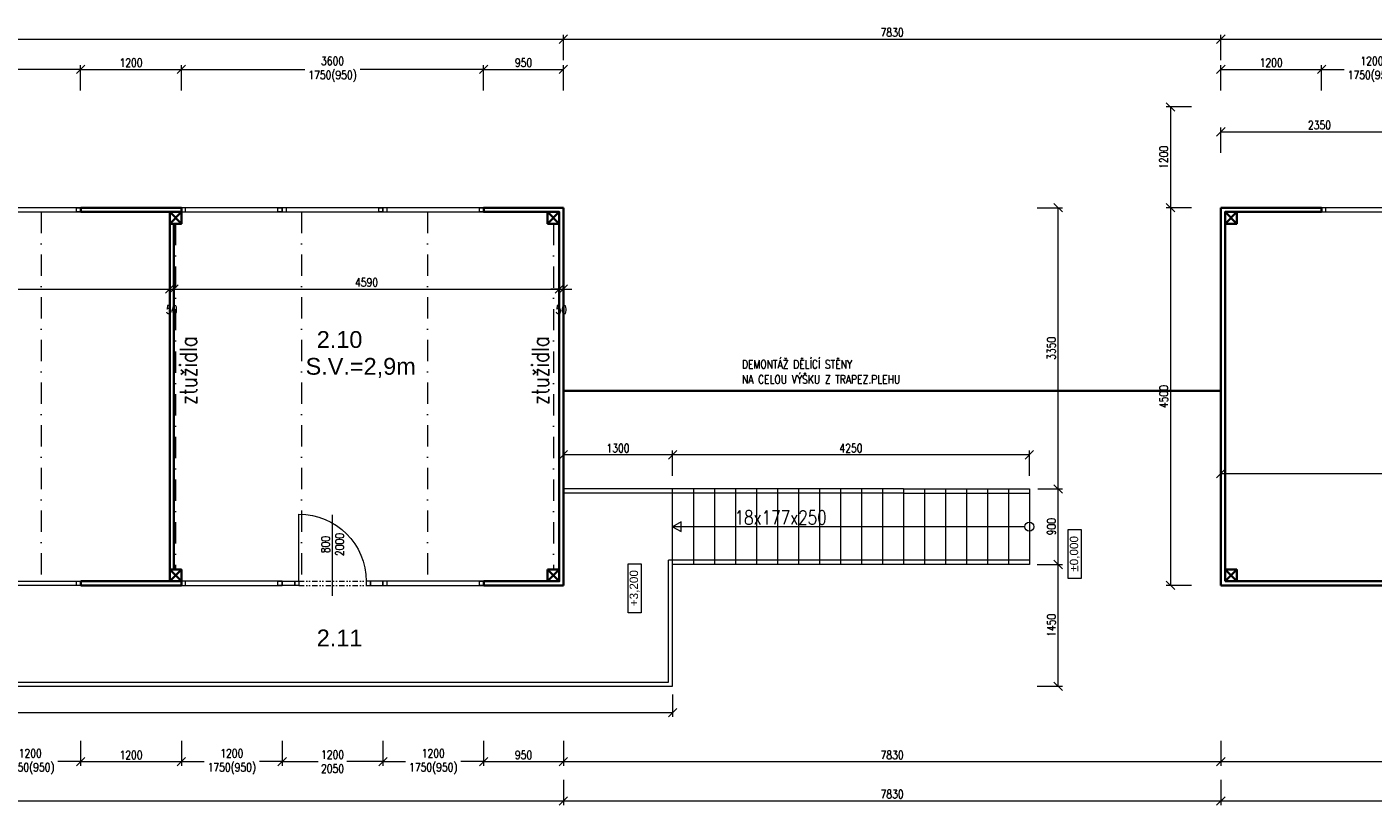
# Model space of a CAD drawing. Header units: millimetres. Extents: x -485339 to 286898, y -1189934 to 1602269.
# Tile 193 of 230: x 33525 to 49559, y -657983 to -648713. Entities that reach past the tile are written whole.
import ezdxf

# ---------------------------------------------------------------- set-up
doc = ezdxf.new("R2010")
doc.units = ezdxf.units.MM
doc.header["$LTSCALE"] = 10
doc.linetypes.add('DASHDOT', pattern=[25.4, 12.7, -6.35, 0, -6.35])
doc.linetypes.add('DĚLICÍ2', pattern=[15.875, 6.35, -3.175, 0, -3.175, 0, -3.175])
doc.layers.get('Defpoints').update_dxf_attribs({"lineweight": 0})
doc.layers.add('BOUR_ČÁRY_OBRYS', color=7, linetype='Continuous', lineweight=35, true_color=0x4ccd32)
doc.layers.add('BOURÁNÍ_POPIS', color=7, linetype='Continuous', lineweight=18, true_color=0x4ccd32)
for name, color, linetype, lineweight in [('St__otvory_dveře', 40, 'Continuous', 18), ('St_kóty', 132, 'Continuous', 18), ('St_otvory_okna', 40, 'Continuous', 18), ('St_plocha_místnosti', 250, 'Continuous', 18), ('St_popis_otvory', 40, 'Continuous', 18), ('St_sloupy_opláštění_půdorys', 25, 'Continuous', 35), ('St_čáry_obrys', 5, 'Continuous', 35), ('St_čáry_osy', 250, 'DASHDOT', 18), ('St_čáry_plné', 250, 'Continuous', 18)]:
    doc.layers.add(name, color=color, linetype=linetype, lineweight=lineweight)
doc.styles.add('1_50', font='arial.ttf', dxfattribs={"height": 100})
doc.styles.add('Andy', font='arial.ttf')
doc.styles.get("Standard").update_dxf_attribs({"font": 'simplex.shx', "width": 0.8})
doc.linetypes.add('ZIGZAG', pattern='A,0.00254,-5.08,[131,ltypeshp.shx,S=5.08,R=0,X=-5.08,Y=0],-10.16,[131,ltypeshp.shx,S=5.08,R=180,X=5.08,Y=0],-5.08', length=20.32254)
doc.dimstyles.new('stavebníM50 vnitřní', dxfattribs={"dimtxt": 100, "dimasz": 100, "dimexe": 50, "dimexo": 100, "dimgap": 30, "dimtad": 1, "dimdec": 0, "dimtxsty": 'Standard', "dimblk": 'OBLIQUE', "dimcen": 2.5, "dimclrd": 256, "dimclre": 256, "dimclrt": 256, "dimadec": 0, "dimazin": 0, "dimtfac": 1, "dimtdec": 0, "dimtmove": 2, "dimatfit": 2, "dimldrblk": 'OBLIQUE', "dimfxl": 250, "dimfxlon": 1, "dimlwd": -1, "dimlwe": -1, "dimarcsym": 0})

# ---------------------------------------------------------------- blocks, each defined once
blk = doc.blocks.new('G$C325A9F68')
at = {"layer": 'St_otvory_okna', "ltscale": 2}
for points in [[(0, 0), (1200, 0), (1200, 50), (0, 50)], [(0, 0), (50, 0), (50, 50), (0, 50)], [(1200, 0), (1150, 0), (1150, 50), (1200, 50)]]:
    blk.add_lwpolyline(points, close=True, dxfattribs=at)
blk = doc.blocks.new('G$C51AC4435')
at = {"layer": 'St__otvory_dveře', "ltscale": 2}
for points in [[(0, 0), (50, 0), (50, -150), (0, -150)], [(0, -150), (50, -150), (50, -200), (0, -200)], [(0, -1050), (50, -1050), (50, -1000), (0, -1000)], [(0, -1200), (50, -1200), (50, -1050), (0, -1050)]]:
    blk.add_lwpolyline(points, close=True, dxfattribs=at)
at = {"layer": 'St__otvory_dveře', "linetype": 'DĚLICÍ2'}
for points in [[(0, -1000), (0, -200)], [(50, -1000), (50, -200)]]:
    blk.add_lwpolyline(points, dxfattribs=at)
at = {"layer": 'St__otvory_dveře', "ltscale": 2}
blk.add_lwpolyline([(50, -1000), (850, -1000)], dxfattribs=at)
blk.add_arc((50, -1000), 800, 0, 90, dxfattribs=at)
blk = doc.blocks.new('G$C2F820337')
at = {"layer": 'St_sloupy_opláštění_půdorys', "ltscale": 2}
blk.add_lwpolyline([(-70, -70), (70, -70), (70, 70), (-70, 70)], close=True, dxfattribs=at)
for points in [[(-70, 70), (70, -70)], [(70, 70), (-70, -70)]]:
    blk.add_lwpolyline(points, dxfattribs=at)
blk = doc.blocks.new('_OBLIQUE')
at = {"color": 0, "linetype": 'ByBlock'}
blk.add_line((-0.5, -0.5), (0.5, 0.5), dxfattribs=at)
blk = doc.blocks.new('*D4905')
at = {"layer": 'Defpoints', "color": 0}
for p in [(32965, -655663), (34165, -655663), (34165, -657466)]:
    blk.add_point(p, dxfattribs=at)
at = {"layer": 'St_kóty'}
for p, q in [((32965, -657216), (32965, -657516)), ((34165, -657216), (34165, -657516)), ((32965, -657466), (33236, -657466)), ((34165, -657466), (33894, -657466))]:
    blk.add_line(p, q, dxfattribs=at)
at = {"layer": 'St_kóty', "linetype": 'ByBlock', "xscale": 100, "yscale": 100, "zscale": 100, "rotation": 180}
blk.add_blockref('_OBLIQUE', (32965, -657466), dxfattribs=at)
at = {"layer": 'St_kóty', "linetype": 'ByBlock', "xscale": 100, "yscale": 100, "zscale": 100}
blk.add_blockref('_OBLIQUE', (34165, -657466), dxfattribs=at)
at = {"layer": 'St_kóty', "insert": (33565, -657466), "char_height": 100, "attachment_point": 5}
blk.add_mtext('1200\\P1750(950)', dxfattribs=at)
blk = doc.blocks.new('*D4906')
at = {"layer": 'Defpoints', "color": 0}
for p in [(34165, -655663), (35365, -655663), (35365, -657466)]:
    blk.add_point(p, dxfattribs=at)
at = {"layer": 'St_kóty'}
for p, q in [((34165, -657216), (34165, -657516)), ((35365, -657216), (35365, -657516)), ((34165, -657466), (35365, -657466))]:
    blk.add_line(p, q, dxfattribs=at)
at = {"layer": 'St_kóty', "linetype": 'ByBlock', "xscale": 100, "yscale": 100, "zscale": 100, "rotation": 180}
blk.add_blockref('_OBLIQUE', (34165, -657466), dxfattribs=at)
at = {"layer": 'St_kóty', "linetype": 'ByBlock', "xscale": 100, "yscale": 100, "zscale": 100}
blk.add_blockref('_OBLIQUE', (35365, -657466), dxfattribs=at)
at = {"layer": 'St_kóty', "insert": (34765, -657386), "char_height": 100, "attachment_point": 5}
blk.add_mtext('1200', dxfattribs=at)
blk = doc.blocks.new('*D4907')
at = {"layer": 'Defpoints', "color": 0}
for p in [(35365, -655663), (36565, -655663), (36565, -657466)]:
    blk.add_point(p, dxfattribs=at)
at = {"layer": 'St_kóty'}
for p, q in [((35365, -657216), (35365, -657516)), ((36565, -657216), (36565, -657516)), ((35365, -657466), (35636, -657466)), ((36565, -657466), (36294, -657466))]:
    blk.add_line(p, q, dxfattribs=at)
at = {"layer": 'St_kóty', "linetype": 'ByBlock', "xscale": 100, "yscale": 100, "zscale": 100, "rotation": 180}
blk.add_blockref('_OBLIQUE', (35365, -657466), dxfattribs=at)
at = {"layer": 'St_kóty', "linetype": 'ByBlock', "xscale": 100, "yscale": 100, "zscale": 100}
blk.add_blockref('_OBLIQUE', (36565, -657466), dxfattribs=at)
at = {"layer": 'St_kóty', "insert": (35965, -657466), "char_height": 100, "attachment_point": 5}
blk.add_mtext('1200\\P1750(950)', dxfattribs=at)
blk = doc.blocks.new('*D4908')
at = {"layer": 'Defpoints', "color": 0}
for p in [(36565, -655663), (37765, -655663), (37765, -657466)]:
    blk.add_point(p, dxfattribs=at)
at = {"layer": 'St_kóty'}
for p, q in [((36565, -657216), (36565, -657516)), ((37765, -657216), (37765, -657516)), ((36565, -657466), (36994, -657466)), ((37765, -657466), (37336, -657466))]:
    blk.add_line(p, q, dxfattribs=at)
at = {"layer": 'St_kóty', "linetype": 'ByBlock', "xscale": 100, "yscale": 100, "zscale": 100, "rotation": 180}
blk.add_blockref('_OBLIQUE', (36565, -657466), dxfattribs=at)
at = {"layer": 'St_kóty', "linetype": 'ByBlock', "xscale": 100, "yscale": 100, "zscale": 100}
blk.add_blockref('_OBLIQUE', (37765, -657466), dxfattribs=at)
at = {"layer": 'St_kóty', "insert": (37165, -657466), "char_height": 100, "attachment_point": 5}
blk.add_mtext('1200\\P2050', dxfattribs=at)
blk = doc.blocks.new('*D4909')
at = {"layer": 'Defpoints', "color": 0}
for p in [(37765, -655663), (38965, -655663), (38965, -657466)]:
    blk.add_point(p, dxfattribs=at)
at = {"layer": 'St_kóty'}
for p, q in [((37765, -657216), (37765, -657516)), ((38965, -657216), (38965, -657516)), ((37765, -657466), (38036, -657466)), ((38965, -657466), (38694, -657466))]:
    blk.add_line(p, q, dxfattribs=at)
at = {"layer": 'St_kóty', "linetype": 'ByBlock', "xscale": 100, "yscale": 100, "zscale": 100, "rotation": 180}
blk.add_blockref('_OBLIQUE', (37765, -657466), dxfattribs=at)
at = {"layer": 'St_kóty', "linetype": 'ByBlock', "xscale": 100, "yscale": 100, "zscale": 100}
blk.add_blockref('_OBLIQUE', (38965, -657466), dxfattribs=at)
at = {"layer": 'St_kóty', "insert": (38365, -657466), "char_height": 100, "attachment_point": 5}
blk.add_mtext('1200\\P1750(950)', dxfattribs=at)
blk = doc.blocks.new('*D4910')
at = {"layer": 'Defpoints', "color": 0}
for p in [(38965, -655663), (39915, -655663), (39915, -657466)]:
    blk.add_point(p, dxfattribs=at)
at = {"layer": 'St_kóty'}
for p, q in [((38965, -657216), (38965, -657516)), ((39915, -657216), (39915, -657516)), ((38965, -657466), (39915, -657466))]:
    blk.add_line(p, q, dxfattribs=at)
at = {"layer": 'St_kóty', "linetype": 'ByBlock', "xscale": 100, "yscale": 100, "zscale": 100, "rotation": 180}
blk.add_blockref('_OBLIQUE', (38965, -657466), dxfattribs=at)
at = {"layer": 'St_kóty', "linetype": 'ByBlock', "xscale": 100, "yscale": 100, "zscale": 100}
blk.add_blockref('_OBLIQUE', (39915, -657466), dxfattribs=at)
at = {"layer": 'St_kóty', "insert": (39440, -657386), "char_height": 100, "attachment_point": 5}
blk.add_mtext('950', dxfattribs=at)
blk = doc.blocks.new('*D4915')
at = {"layer": 'Defpoints', "color": 0}
for p in [(28915, -650917), (35225, -650917), (35225, -651836)]:
    blk.add_point(p, dxfattribs=at)
at = {"layer": 'St_kóty'}
for p, q in [((28915, -651586), (28915, -651886)), ((35225, -651586), (35225, -651886)), ((28915, -651836), (35225, -651836))]:
    blk.add_line(p, q, dxfattribs=at)
at = {"layer": 'St_kóty', "xscale": 100, "yscale": 100, "zscale": 100, "rotation": 180}
blk.add_blockref('_OBLIQUE', (28915, -651836), dxfattribs=at)
at = {"layer": 'St_kóty', "xscale": 100, "yscale": 100, "zscale": 100}
blk.add_blockref('_OBLIQUE', (35225, -651836), dxfattribs=at)
at = {"layer": 'St_kóty', "insert": (32070, -651756), "char_height": 100, "attachment_point": 5}
blk.add_mtext('6310', dxfattribs=at)
blk = doc.blocks.new('*D4916')
at = {"layer": 'Defpoints', "color": 0}
for p in [(35225, -650917), (35275, -651057), (35275, -651836)]:
    blk.add_point(p, dxfattribs=at)
at = {"layer": 'St_kóty'}
for p, q in [((35225, -651586), (35225, -651886)), ((35275, -651586), (35275, -651886)), ((35225, -651836), (35275, -651836))]:
    blk.add_line(p, q, dxfattribs=at)
at = {"layer": 'St_kóty', "xscale": 100, "yscale": 100, "zscale": 100}
blk.add_blockref('_OBLIQUE', (35225, -651836), dxfattribs=at)
at = {"layer": 'St_kóty', "xscale": 100, "yscale": 100, "zscale": 100, "rotation": 180}
blk.add_blockref('_OBLIQUE', (35275, -651836), dxfattribs=at)
at = {"layer": 'St_kóty', "insert": (35250, -652081), "char_height": 100, "attachment_point": 5}
blk.add_mtext('50', dxfattribs=at)
blk = doc.blocks.new('*D4917')
at = {"layer": 'Defpoints', "color": 0}
for p in [(39865, -650917), (35275, -651057), (39865, -651836)]:
    blk.add_point(p, dxfattribs=at)
at = {"layer": 'St_kóty'}
for p, q in [((35275, -651586), (35275, -651886)), ((39865, -651586), (39865, -651886)), ((35275, -651836), (39865, -651836))]:
    blk.add_line(p, q, dxfattribs=at)
at = {"layer": 'St_kóty', "linetype": 'ByBlock', "xscale": 100, "yscale": 100, "zscale": 100, "rotation": 180}
blk.add_blockref('_OBLIQUE', (35275, -651836), dxfattribs=at)
at = {"layer": 'St_kóty', "linetype": 'ByBlock', "xscale": 100, "yscale": 100, "zscale": 100}
blk.add_blockref('_OBLIQUE', (39865, -651836), dxfattribs=at)
at = {"layer": 'St_kóty', "insert": (37570, -651756), "char_height": 100, "attachment_point": 5}
blk.add_mtext('4590', dxfattribs=at)
blk = doc.blocks.new('*D4918')
at = {"layer": 'Defpoints', "color": 0}
for p in [(39865, -650917), (39915, -650867), (39915, -651836)]:
    blk.add_point(p, dxfattribs=at)
at = {"layer": 'St_kóty'}
for p, q in [((39865, -651586), (39865, -651886)), ((39915, -651586), (39915, -651886)), ((39865, -651836), (39765, -651836)), ((39865, -651836), (39915, -651836)), ((39915, -651836), (40015, -651836))]:
    blk.add_line(p, q, dxfattribs=at)
at = {"layer": 'St_kóty', "linetype": 'ByBlock', "xscale": 100, "yscale": 100, "zscale": 100}
blk.add_blockref('_OBLIQUE', (39865, -651836), dxfattribs=at)
at = {"layer": 'St_kóty', "linetype": 'ByBlock', "xscale": 100, "yscale": 100, "zscale": 100, "rotation": 180}
blk.add_blockref('_OBLIQUE', (39915, -651836), dxfattribs=at)
at = {"layer": 'St_kóty', "insert": (39890, -652081), "char_height": 100, "attachment_point": 5}
blk.add_mtext('50', dxfattribs=at)
blk = doc.blocks.new('*D4924')
at = {"layer": 'Defpoints', "color": 0}
for p in [(34165, -649219), (29365, -650867), (34165, -650892)]:
    blk.add_point(p, dxfattribs=at)
at = {"layer": 'St_kóty'}
for p, q in [((29365, -649469), (29365, -649169)), ((34165, -649469), (34165, -649169)), ((29365, -649219), (31436, -649219)), ((34165, -649219), (32094, -649219))]:
    blk.add_line(p, q, dxfattribs=at)
at = {"layer": 'St_kóty', "xscale": 100, "yscale": 100, "zscale": 100, "rotation": 180}
blk.add_blockref('_OBLIQUE', (29365, -649219), dxfattribs=at)
at = {"layer": 'St_kóty', "xscale": 100, "yscale": 100, "zscale": 100}
blk.add_blockref('_OBLIQUE', (34165, -649219), dxfattribs=at)
at = {"layer": 'St_kóty', "insert": (31765, -649219), "char_height": 100, "attachment_point": 5}
blk.add_mtext('4800\\P1750(950)', dxfattribs=at)
blk = doc.blocks.new('*D4925')
at = {"layer": 'Defpoints', "color": 0}
for p in [(35365, -649219), (34165, -650892), (35365, -650892)]:
    blk.add_point(p, dxfattribs=at)
at = {"layer": 'St_kóty'}
for p, q in [((34165, -649469), (34165, -649169)), ((35365, -649469), (35365, -649169)), ((34165, -649219), (35365, -649219))]:
    blk.add_line(p, q, dxfattribs=at)
at = {"layer": 'St_kóty', "xscale": 100, "yscale": 100, "zscale": 100, "rotation": 180}
blk.add_blockref('_OBLIQUE', (34165, -649219), dxfattribs=at)
at = {"layer": 'St_kóty', "xscale": 100, "yscale": 100, "zscale": 100}
blk.add_blockref('_OBLIQUE', (35365, -649219), dxfattribs=at)
at = {"layer": 'St_kóty', "insert": (34765, -649139), "char_height": 100, "attachment_point": 5}
blk.add_mtext('1200', dxfattribs=at)
blk = doc.blocks.new('*D4926')
at = {"layer": 'Defpoints', "color": 0}
for p in [(38965, -649219), (35365, -650892), (38965, -650892)]:
    blk.add_point(p, dxfattribs=at)
at = {"layer": 'St_kóty'}
for p, q in [((35365, -649469), (35365, -649169)), ((38965, -649469), (38965, -649169)), ((35365, -649219), (36836, -649219)), ((38965, -649219), (37494, -649219))]:
    blk.add_line(p, q, dxfattribs=at)
at = {"layer": 'St_kóty', "linetype": 'ByBlock', "xscale": 100, "yscale": 100, "zscale": 100, "rotation": 180}
blk.add_blockref('_OBLIQUE', (35365, -649219), dxfattribs=at)
at = {"layer": 'St_kóty', "linetype": 'ByBlock', "xscale": 100, "yscale": 100, "zscale": 100}
blk.add_blockref('_OBLIQUE', (38965, -649219), dxfattribs=at)
at = {"layer": 'St_kóty', "insert": (37165, -649219), "char_height": 100, "attachment_point": 5}
blk.add_mtext('3600\\P1750(950)', dxfattribs=at)
blk = doc.blocks.new('*D4927')
at = {"layer": 'Defpoints', "color": 0}
for p in [(39915, -649219), (38965, -650892), (39915, -650867)]:
    blk.add_point(p, dxfattribs=at)
at = {"layer": 'St_kóty'}
for p, q in [((38965, -649469), (38965, -649169)), ((39915, -649469), (39915, -649169)), ((38965, -649219), (39915, -649219))]:
    blk.add_line(p, q, dxfattribs=at)
at = {"layer": 'St_kóty', "linetype": 'ByBlock', "xscale": 100, "yscale": 100, "zscale": 100, "rotation": 180}
blk.add_blockref('_OBLIQUE', (38965, -649219), dxfattribs=at)
at = {"layer": 'St_kóty', "linetype": 'ByBlock', "xscale": 100, "yscale": 100, "zscale": 100}
blk.add_blockref('_OBLIQUE', (39915, -649219), dxfattribs=at)
at = {"layer": 'St_kóty', "insert": (39440, -649139), "char_height": 100, "attachment_point": 5}
blk.add_mtext('950', dxfattribs=at)
blk = doc.blocks.new('*D4930')
at = {"layer": 'Defpoints', "color": 0}
for p in [(41215, -655117), (45808, -655117), (41215, -656567)]:
    blk.add_point(p, dxfattribs=at)
at = {"layer": 'St_kóty'}
for p, q in [((45558, -655117), (45858, -655117)), ((45808, -656567), (45808, -655117)), ((45558, -656567), (45858, -656567))]:
    blk.add_line(p, q, dxfattribs=at)
at = {"layer": 'St_kóty', "linetype": 'ByBlock', "xscale": 100, "yscale": 100, "zscale": 100}
for p, rotation in [((45808, -655117), 90), ((45808, -656567), 270)]:
    blk.add_blockref('_OBLIQUE', p, dxfattribs=dict(at, rotation=rotation))
at = {"layer": 'St_kóty', "insert": (45728, -655842), "char_height": 100, "attachment_point": 5, "rotation": 90}
blk.add_mtext('1450', dxfattribs=at)
blk = doc.blocks.new('*D4931')
at = {"layer": 'Defpoints', "color": 0}
for p in [(45465, -654217), (45808, -654217), (41215, -655117)]:
    blk.add_point(p, dxfattribs=at)
at = {"layer": 'St_kóty'}
for p, q in [((45565, -654217), (45858, -654217)), ((45808, -655117), (45808, -654217)), ((45558, -655117), (45858, -655117))]:
    blk.add_line(p, q, dxfattribs=at)
at = {"layer": 'St_kóty', "linetype": 'ByBlock', "xscale": 100, "yscale": 100, "zscale": 100}
for p, rotation in [((45808, -654217), 90), ((45808, -655117), 270)]:
    blk.add_blockref('_OBLIQUE', p, dxfattribs=dict(at, rotation=rotation))
at = {"layer": 'St_kóty', "insert": (45728, -654667), "char_height": 100, "attachment_point": 5, "rotation": 90}
blk.add_mtext('900', dxfattribs=at)
blk = doc.blocks.new('*D4932')
at = {"layer": 'Defpoints', "color": 0}
for p in [(41215, -653811), (41215, -654217), (45465, -654217)]:
    blk.add_point(p, dxfattribs=at)
at = {"layer": 'St_kóty'}
for p, q in [((41215, -654061), (41215, -653761)), ((45465, -653811), (41215, -653811)), ((45465, -654061), (45465, -653761))]:
    blk.add_line(p, q, dxfattribs=at)
at = {"layer": 'St_kóty', "linetype": 'ByBlock', "xscale": 100, "yscale": 100, "zscale": 100, "rotation": 180}
blk.add_blockref('_OBLIQUE', (41215, -653811), dxfattribs=at)
at = {"layer": 'St_kóty', "linetype": 'ByBlock', "xscale": 100, "yscale": 100, "zscale": 100}
blk.add_blockref('_OBLIQUE', (45465, -653811), dxfattribs=at)
at = {"layer": 'St_kóty', "insert": (43340, -653731), "char_height": 100, "attachment_point": 5}
blk.add_mtext('4250', dxfattribs=at)
blk = doc.blocks.new('*D4933')
at = {"layer": 'Defpoints', "color": 0}
for p in [(39915, -653811), (39915, -654217), (41215, -654217)]:
    blk.add_point(p, dxfattribs=at)
at = {"layer": 'St_kóty'}
for p, q in [((39915, -654061), (39915, -653761)), ((41215, -653811), (39915, -653811)), ((41215, -654061), (41215, -653761))]:
    blk.add_line(p, q, dxfattribs=at)
at = {"layer": 'St_kóty', "linetype": 'ByBlock', "xscale": 100, "yscale": 100, "zscale": 100, "rotation": 180}
blk.add_blockref('_OBLIQUE', (39915, -653811), dxfattribs=at)
at = {"layer": 'St_kóty', "linetype": 'ByBlock', "xscale": 100, "yscale": 100, "zscale": 100}
blk.add_blockref('_OBLIQUE', (41215, -653811), dxfattribs=at)
at = {"layer": 'St_kóty', "insert": (40565, -653731), "char_height": 100, "attachment_point": 5}
blk.add_mtext('1300', dxfattribs=at)
blk = doc.blocks.new('*D4934')
at = {"layer": 'Defpoints', "color": 0}
for p in [(39915, -650867), (45808, -650867), (45465, -654217)]:
    blk.add_point(p, dxfattribs=at)
at = {"layer": 'St_kóty'}
for p, q in [((45558, -650867), (45858, -650867)), ((45808, -654217), (45808, -650867)), ((45565, -654217), (45858, -654217))]:
    blk.add_line(p, q, dxfattribs=at)
at = {"layer": 'St_kóty', "linetype": 'ByBlock', "xscale": 100, "yscale": 100, "zscale": 100}
for p, rotation in [((45808, -650867), 90), ((45808, -654217), 270)]:
    blk.add_blockref('_OBLIQUE', p, dxfattribs=dict(at, rotation=rotation))
at = {"layer": 'St_kóty', "insert": (45728, -652542), "char_height": 100, "attachment_point": 5, "rotation": 90}
blk.add_mtext('3350', dxfattribs=at)
blk = doc.blocks.new('*D4935')
at = {"layer": 'Defpoints', "color": 0}
for p in [(47745, -650867), (47146, -655367), (47745, -655367)]:
    blk.add_point(p, dxfattribs=at)
at = {"layer": 'St_kóty'}
for p, q in [((47396, -650867), (47096, -650867)), ((47146, -650867), (47146, -655367)), ((47396, -655367), (47096, -655367))]:
    blk.add_line(p, q, dxfattribs=at)
at = {"layer": 'St_kóty', "linetype": 'ByBlock', "xscale": 100, "yscale": 100, "zscale": 100}
for p, rotation in [((47146, -650867), 90), ((47146, -655367), 270)]:
    blk.add_blockref('_OBLIQUE', p, dxfattribs=dict(at, rotation=rotation))
at = {"layer": 'St_kóty', "insert": (47066, -653117), "char_height": 100, "attachment_point": 5, "rotation": 90}
blk.add_mtext('4500', dxfattribs=at)
blk = doc.blocks.new('*D4936')
at = {"layer": 'Defpoints', "color": 0}
for p in [(50095, -649667), (47146, -650867), (47745, -650867)]:
    blk.add_point(p, dxfattribs=at)
at = {"layer": 'St_kóty'}
for p, q in [((47396, -649667), (47096, -649667)), ((47146, -649667), (47146, -650867)), ((47396, -650867), (47096, -650867))]:
    blk.add_line(p, q, dxfattribs=at)
at = {"layer": 'St_kóty', "linetype": 'ByBlock', "xscale": 100, "yscale": 100, "zscale": 100}
for p, rotation in [((47146, -649667), 90), ((47146, -650867), 270)]:
    blk.add_blockref('_OBLIQUE', p, dxfattribs=dict(at, rotation=rotation))
at = {"layer": 'St_kóty', "insert": (47066, -650267), "char_height": 100, "attachment_point": 5, "rotation": 90}
blk.add_mtext('1200', dxfattribs=at)
blk = doc.blocks.new('*D4937')
at = {"layer": 'Defpoints', "color": 0}
for p in [(48945, -649219), (47745, -650867), (48945, -650892)]:
    blk.add_point(p, dxfattribs=at)
at = {"layer": 'St_kóty'}
for p, q in [((47745, -649469), (47745, -649169)), ((48945, -649469), (48945, -649169)), ((47745, -649219), (48945, -649219))]:
    blk.add_line(p, q, dxfattribs=at)
at = {"layer": 'St_kóty', "xscale": 100, "yscale": 100, "zscale": 100, "rotation": 180}
blk.add_blockref('_OBLIQUE', (47745, -649219), dxfattribs=at)
at = {"layer": 'St_kóty', "xscale": 100, "yscale": 100, "zscale": 100}
blk.add_blockref('_OBLIQUE', (48945, -649219), dxfattribs=at)
at = {"layer": 'St_kóty', "insert": (48345, -649139), "char_height": 100, "attachment_point": 5}
blk.add_mtext('1200', dxfattribs=at)
blk = doc.blocks.new('*D4938')
at = {"layer": 'Defpoints', "color": 0}
for p in [(50145, -649219), (48945, -650892), (50145, -650892)]:
    blk.add_point(p, dxfattribs=at)
at = {"layer": 'St_kóty'}
for p, q in [((48945, -649469), (48945, -649169)), ((50145, -649469), (50145, -649169)), ((48945, -649219), (49216, -649219)), ((50145, -649219), (49874, -649219))]:
    blk.add_line(p, q, dxfattribs=at)
at = {"layer": 'St_kóty', "xscale": 100, "yscale": 100, "zscale": 100, "rotation": 180}
blk.add_blockref('_OBLIQUE', (48945, -649219), dxfattribs=at)
at = {"layer": 'St_kóty', "xscale": 100, "yscale": 100, "zscale": 100}
blk.add_blockref('_OBLIQUE', (50145, -649219), dxfattribs=at)
at = {"layer": 'St_kóty', "insert": (49545, -649219), "char_height": 100, "attachment_point": 5}
blk.add_mtext('1200\\P1750(950)', dxfattribs=at)
blk = doc.blocks.new('*D4961')
at = {"layer": 'Defpoints', "color": 0}
for p in [(50095, -649963), (50095, -650267), (47745, -650867)]:
    blk.add_point(p, dxfattribs=at)
at = {"layer": 'St_kóty'}
for p, q in [((47745, -650213), (47745, -649913)), ((47745, -649963), (50095, -649963)), ((50095, -650167), (50095, -649913))]:
    blk.add_line(p, q, dxfattribs=at)
at = {"layer": 'St_kóty', "linetype": 'ByBlock', "xscale": 100, "yscale": 100, "zscale": 100, "rotation": 180}
blk.add_blockref('_OBLIQUE', (47745, -649963), dxfattribs=at)
at = {"layer": 'St_kóty', "linetype": 'ByBlock', "xscale": 100, "yscale": 100, "zscale": 100}
blk.add_blockref('_OBLIQUE', (50095, -649963), dxfattribs=at)
at = {"layer": 'St_kóty', "insert": (48920, -649883), "char_height": 100, "attachment_point": 5}
blk.add_mtext('2350', dxfattribs=at)
blk = doc.blocks.new('*D4964')
at = {"layer": 'Defpoints', "color": 0}
for p in [(54295, -654033), (47745, -655367), (54295, -655317)]:
    blk.add_point(p, dxfattribs=at)
at = {"layer": 'St_kóty'}
for p, q in [((47745, -654283), (47745, -653983)), ((54295, -654283), (54295, -653983)), ((47745, -654033), (54295, -654033))]:
    blk.add_line(p, q, dxfattribs=at)
at = {"layer": 'St_kóty', "linetype": 'ByBlock', "xscale": 100, "yscale": 100, "zscale": 100, "rotation": 180}
blk.add_blockref('_OBLIQUE', (47745, -654033), dxfattribs=at)
at = {"layer": 'St_kóty', "linetype": 'ByBlock', "xscale": 100, "yscale": 100, "zscale": 100}
blk.add_blockref('_OBLIQUE', (54295, -654033), dxfattribs=at)
at = {"layer": 'St_kóty', "insert": (51020, -653953), "char_height": 100, "attachment_point": 5}
blk.add_mtext('6550', dxfattribs=at)
blk = doc.blocks.new('*D4979')
at = {"layer": 'Defpoints', "color": 0}
for p in [(39915, -648859), (18815, -650867), (39915, -650867)]:
    blk.add_point(p, dxfattribs=at)
at = {"layer": 'St_kóty'}
for p, q in [((18815, -649109), (18815, -648809)), ((18815, -648859), (39915, -648859)), ((39915, -649109), (39915, -648809))]:
    blk.add_line(p, q, dxfattribs=at)
at = {"layer": 'St_kóty', "linetype": 'ByBlock', "xscale": 100, "yscale": 100, "zscale": 100, "rotation": 180}
blk.add_blockref('_OBLIQUE', (18815, -648859), dxfattribs=at)
at = {"layer": 'St_kóty', "linetype": 'ByBlock', "xscale": 100, "yscale": 100, "zscale": 100}
blk.add_blockref('_OBLIQUE', (39915, -648859), dxfattribs=at)
at = {"layer": 'St_kóty', "insert": (29365, -648779), "char_height": 100, "attachment_point": 5}
blk.add_mtext('21100', dxfattribs=at)
blk = doc.blocks.new('*D4980')
at = {"layer": 'Defpoints', "color": 0}
for p in [(47745, -648859), (39915, -650867), (47745, -650867)]:
    blk.add_point(p, dxfattribs=at)
at = {"layer": 'St_kóty'}
for p, q in [((39915, -649109), (39915, -648809)), ((39915, -648859), (47745, -648859)), ((47745, -649109), (47745, -648809))]:
    blk.add_line(p, q, dxfattribs=at)
at = {"layer": 'St_kóty', "linetype": 'ByBlock', "xscale": 100, "yscale": 100, "zscale": 100, "rotation": 180}
blk.add_blockref('_OBLIQUE', (39915, -648859), dxfattribs=at)
at = {"layer": 'St_kóty', "linetype": 'ByBlock', "xscale": 100, "yscale": 100, "zscale": 100}
blk.add_blockref('_OBLIQUE', (47745, -648859), dxfattribs=at)
at = {"layer": 'St_kóty', "insert": (43830, -648779), "char_height": 100, "attachment_point": 5}
blk.add_mtext('7830', dxfattribs=at)
blk = doc.blocks.new('*D4981')
at = {"layer": 'Defpoints', "color": 0}
for p in [(69445, -648859), (47745, -650867), (69445, -650867)]:
    blk.add_point(p, dxfattribs=at)
at = {"layer": 'St_kóty'}
for p, q in [((47745, -649109), (47745, -648809)), ((47745, -648859), (69445, -648859)), ((69445, -649109), (69445, -648809))]:
    blk.add_line(p, q, dxfattribs=at)
at = {"layer": 'St_kóty', "linetype": 'ByBlock', "xscale": 100, "yscale": 100, "zscale": 100, "rotation": 180}
blk.add_blockref('_OBLIQUE', (47745, -648859), dxfattribs=at)
at = {"layer": 'St_kóty', "linetype": 'ByBlock', "xscale": 100, "yscale": 100, "zscale": 100}
blk.add_blockref('_OBLIQUE', (69445, -648859), dxfattribs=at)
at = {"layer": 'St_kóty', "insert": (58595, -648779), "char_height": 100, "attachment_point": 5}
blk.add_mtext('21700', dxfattribs=at)
blk = doc.blocks.new('*D5043')
at = {"layer": 'Defpoints', "color": 0}
for p in [(39915, -655663), (47745, -655663), (47745, -657466)]:
    blk.add_point(p, dxfattribs=at)
at = {"layer": 'St_kóty'}
for p, q in [((39915, -657216), (39915, -657516)), ((47745, -657216), (47745, -657516)), ((39915, -657466), (47745, -657466))]:
    blk.add_line(p, q, dxfattribs=at)
at = {"layer": 'St_kóty', "linetype": 'ByBlock', "xscale": 100, "yscale": 100, "zscale": 100, "rotation": 180}
blk.add_blockref('_OBLIQUE', (39915, -657466), dxfattribs=at)
at = {"layer": 'St_kóty', "linetype": 'ByBlock', "xscale": 100, "yscale": 100, "zscale": 100}
blk.add_blockref('_OBLIQUE', (47745, -657466), dxfattribs=at)
at = {"layer": 'St_kóty', "insert": (43830, -657386), "char_height": 100, "attachment_point": 5}
blk.add_mtext('7830', dxfattribs=at)
blk = doc.blocks.new('*D5044')
at = {"layer": 'Defpoints', "color": 0}
for p in [(47745, -655663), (69445, -655663), (69445, -657466)]:
    blk.add_point(p, dxfattribs=at)
at = {"layer": 'St_kóty'}
for p, q in [((47745, -657216), (47745, -657516)), ((69445, -657216), (69445, -657516)), ((47745, -657466), (69445, -657466))]:
    blk.add_line(p, q, dxfattribs=at)
at = {"layer": 'St_kóty', "linetype": 'ByBlock', "xscale": 100, "yscale": 100, "zscale": 100, "rotation": 180}
blk.add_blockref('_OBLIQUE', (47745, -657466), dxfattribs=at)
at = {"layer": 'St_kóty', "linetype": 'ByBlock', "xscale": 100, "yscale": 100, "zscale": 100}
blk.add_blockref('_OBLIQUE', (69445, -657466), dxfattribs=at)
at = {"layer": 'St_kóty', "insert": (58595, -657386), "char_height": 100, "attachment_point": 5}
blk.add_mtext('21700', dxfattribs=at)
blk = doc.blocks.new('*D5068')
at = {"layer": 'Defpoints', "color": 0}
for p in [(39915, -655367), (18815, -656567), (39915, -657933)]:
    blk.add_point(p, dxfattribs=at)
at = {"layer": 'St_kóty'}
for p, q in [((18815, -657683), (18815, -657983)), ((39915, -657683), (39915, -657983)), ((18815, -657933), (39915, -657933))]:
    blk.add_line(p, q, dxfattribs=at)
at = {"layer": 'St_kóty', "linetype": 'ByBlock', "xscale": 100, "yscale": 100, "zscale": 100, "rotation": 180}
blk.add_blockref('_OBLIQUE', (18815, -657933), dxfattribs=at)
at = {"layer": 'St_kóty', "linetype": 'ByBlock', "xscale": 100, "yscale": 100, "zscale": 100}
blk.add_blockref('_OBLIQUE', (39915, -657933), dxfattribs=at)
at = {"layer": 'St_kóty', "insert": (29365, -657853), "char_height": 100, "attachment_point": 5}
blk.add_mtext('21100', dxfattribs=at)
blk = doc.blocks.new('*D5070')
at = {"layer": 'Defpoints', "color": 0}
for p in [(39915, -655367), (47745, -655367), (47745, -657933)]:
    blk.add_point(p, dxfattribs=at)
at = {"layer": 'St_kóty'}
for p, q in [((39915, -657683), (39915, -657983)), ((47745, -657683), (47745, -657983)), ((39915, -657933), (47745, -657933))]:
    blk.add_line(p, q, dxfattribs=at)
at = {"layer": 'St_kóty', "linetype": 'ByBlock', "xscale": 100, "yscale": 100, "zscale": 100, "rotation": 180}
blk.add_blockref('_OBLIQUE', (39915, -657933), dxfattribs=at)
at = {"layer": 'St_kóty', "linetype": 'ByBlock', "xscale": 100, "yscale": 100, "zscale": 100}
blk.add_blockref('_OBLIQUE', (47745, -657933), dxfattribs=at)
at = {"layer": 'St_kóty', "insert": (43830, -657853), "char_height": 100, "attachment_point": 5}
blk.add_mtext('7830', dxfattribs=at)
blk = doc.blocks.new('*D5071')
at = {"layer": 'Defpoints', "color": 0}
for p in [(47745, -655367), (69445, -655367), (69445, -657933)]:
    blk.add_point(p, dxfattribs=at)
at = {"layer": 'St_kóty'}
for p, q in [((47745, -657683), (47745, -657983)), ((69445, -657683), (69445, -657983)), ((47745, -657933), (69445, -657933))]:
    blk.add_line(p, q, dxfattribs=at)
at = {"layer": 'St_kóty', "linetype": 'ByBlock', "xscale": 100, "yscale": 100, "zscale": 100, "rotation": 180}
blk.add_blockref('_OBLIQUE', (47745, -657933), dxfattribs=at)
at = {"layer": 'St_kóty', "linetype": 'ByBlock', "xscale": 100, "yscale": 100, "zscale": 100}
blk.add_blockref('_OBLIQUE', (69445, -657933), dxfattribs=at)
at = {"layer": 'St_kóty', "insert": (58595, -657853), "char_height": 100, "attachment_point": 5}
blk.add_mtext('21700', dxfattribs=at)
blk = doc.blocks.new('*D5077')
at = {"layer": 'Defpoints', "color": 0}
for p in [(18815, -656567), (41215, -656567), (41215, -656882)]:
    blk.add_point(p, dxfattribs=at)
at = {"layer": 'St_kóty'}
for p, q in [((18815, -656667), (18815, -656932)), ((41215, -656667), (41215, -656932)), ((18815, -656882), (41215, -656882))]:
    blk.add_line(p, q, dxfattribs=at)
at = {"layer": 'St_kóty', "linetype": 'ByBlock', "xscale": 100, "yscale": 100, "zscale": 100, "rotation": 180}
blk.add_blockref('_OBLIQUE', (18815, -656882), dxfattribs=at)
at = {"layer": 'St_kóty', "linetype": 'ByBlock', "xscale": 100, "yscale": 100, "zscale": 100}
blk.add_blockref('_OBLIQUE', (41215, -656882), dxfattribs=at)
at = {"layer": 'St_kóty', "insert": (30015, -656802), "char_height": 100, "attachment_point": 5}
blk.add_mtext('22400', dxfattribs=at)

msp = doc.modelspace()

# ---------------------------------------------------------------- linework, layer by layer
at = {"layer": 'BOUR_ČÁRY_OBRYS', "linetype": 'ZIGZAG', "lineweight": 35, "ltscale": 0.5}
msp.add_lwpolyline([(39915.3, -653046.9), (47745.3, -653046.9)], dxfattribs=at)
at = {"layer": 'St_kóty'}
for points in [[(45927.8, -655282.5), (45927.8, -654699.3), (46083.1, -654699.3), (46083.1, -655282.5)], [(40685.4, -655691.1), (40685.4, -655107.8), (40840.7, -655107.8), (40840.7, -655691.1)]]:
    msp.add_lwpolyline(points, close=True, dxfattribs=at)
at = {"layer": 'St_popis_otvory'}
msp.add_lwpolyline([(37165.3, -655490.2), (37165.3, -654524)], dxfattribs=at)
at = {"layer": 'St_čáry_obrys', "ltscale": 2}
for points in [[(34165.3, -650867.3), (35365.3, -650867.3)], [(34165.3, -650867.3), (34165.3, -650917.3)], [(34165.3, -650917.3), (35365.3, -650917.3)], [(35365.3, -650867.3), (35365.3, -650917.3)], [(39865.3, -650917.3), (38965.3, -650917.3), (38965.3, -650867.3), (39915.3, -650867.3)], [(39865.3, -650917.3), (39865.3, -655317.3)], [(39915.3, -650867.3), (39915.3, -655367.3)], [(47745.3, -650867.3), (47745.3, -655367.3)], [(35225.3, -651057.3), (35225.3, -655177.3)], [(35275.3, -651057.3), (35275.3, -655177.3)], [(34165.3, -655317.3), (35365.3, -655317.3)], [(34165.3, -655317.3), (34165.3, -655367.3)], [(34165.3, -655367.3), (35365.3, -655367.3)], [(35365.3, -655317.3), (35365.3, -655367.3)], [(38965.3, -655317.3), (38965.3, -655367.3)], [(38965.3, -655317.3), (39865.3, -655317.3)], [(38965.3, -655367.3), (39915.3, -655367.3)]]:
    msp.add_lwpolyline(points, dxfattribs=at)
at = {"layer": 'St_čáry_obrys'}
for points in [[(47745.3, -655367.3), (47745.3, -650867.3)], [(47745.3, -650867.3), (47924.2, -650867.3), (48945.3, -650867.3)], [(47795.3, -655317.3), (47795.3, -650917.3)], [(47795.3, -650917.3), (47924.2, -650917.3), (48945.3, -650917.3)], [(48945.3, -650917.3), (48945.3, -650867.3)], [(47745.3, -655367.3), (69445.3, -655367.3)], [(47795.3, -655317.3), (54295.3, -655317.3)]]:
    msp.add_lwpolyline(points, dxfattribs=at)
at = {"layer": 'St_čáry_osy', "ltscale": 2}
for points in [[(33695.3, -650917.3), (33695.3, -655317.3)], [(36795.3, -650917.3), (36795.3, -655317.3)], [(38295.3, -650917.3), (38295.3, -655317.3)], [(35295.3, -651057.3), (35295.3, -655177.3)], [(39795.3, -651057.3), (39795.3, -655177.3)]]:
    msp.add_lwpolyline(points, dxfattribs=at)
at = {"layer": 'St_čáry_plné', "ltscale": 2}
for points in [[(18815.3, -655367.3), (18815.3, -656567.3), (39915.3, -656567.3), (41215.3, -656567.3), (41215.3, -654217.3), (39915.3, -654217.3)], [(43965.3, -654267.3), (39915.3, -654267.3)], [(43965.3, -654217.3), (41215.3, -654217.3)], [(41465.3, -654217.3), (41465.3, -655117.3)], [(41715.3, -654217.3), (41715.3, -655117.3)], [(41965.3, -654217.3), (41965.3, -655117.3)], [(42215.3, -654217.3), (42215.3, -655117.3)], [(42465.3, -654217.3), (42465.3, -655117.3)], [(42715.3, -654217.3), (42715.3, -655117.3)], [(42965.3, -654217.3), (42965.3, -655117.3)], [(43215.3, -654217.3), (43215.3, -655117.3)], [(43465.3, -654217.3), (43465.3, -655117.3)], [(43715.3, -654217.3), (43715.3, -655117.3)], [(43965.3, -654217.3), (43965.3, -655117.3)], [(43965.3, -654217.3), (44215.3, -654217.3), (44215.3, -655117.3)], [(43965.3, -654267.3), (45465.3, -654267.3)], [(44215.3, -654217.3), (44465.3, -654217.3), (44465.3, -655117.3), (44215.3, -655117.3)], [(44465.3, -654217.3), (44715.3, -654217.3), (44715.3, -655117.3), (44465.3, -655117.3)], [(44715.3, -654217.3), (44965.3, -654217.3), (44965.3, -655117.3), (44715.3, -655117.3)], [(44965.3, -654217.3), (45215.3, -654217.3), (45215.3, -655117.3), (44965.3, -655117.3)], [(45215.3, -654217.3), (45465.3, -654217.3), (45465.3, -655117.3), (44965.3, -655117.3)], [(45410.7, -654667.3), (41215.3, -654667.3)], [(18865.3, -655367.3), (18865.3, -656517.3), (39915.3, -656517.3), (41165.3, -656517.3), (41165.3, -655067.3)], [(44215.3, -655067.3), (41165.3, -655067.3)], [(44215.3, -655117.3), (41215.3, -655117.3)], [(45465.3, -655067.3), (44215.3, -655067.3)]]:
    msp.add_lwpolyline(points, dxfattribs=at)
msp.add_lwpolyline([(41215.3, -654667.3), (41316.7, -654725.8), (41316.7, -654608.7)], close=True, dxfattribs=at)
msp.add_circle((45465.3, -654667.3), 54.6, dxfattribs=at)

# ---------------------------------------------------------------- block references
at = {"layer": 'St__otvory_dveře', "ltscale": 2, "xscale": -1, "rotation": 270}
msp.add_blockref('G$C51AC4435', (37765.3, -655367.3), dxfattribs=at)
at = {"layer": 'St_otvory_okna', "ltscale": 2}
for p in [(32965.3, -650917.3), (35365.3, -650917.3), (36565.3, -650917.3), (37765.3, -650917.3), (48945.3, -650917.3), (35365.3, -655367.3), (37765.3, -655367.3)]:
    msp.add_blockref('G$C325A9F68', p, dxfattribs=at)
at = {"layer": 'St_otvory_okna', "ltscale": 2, "xscale": -1}
msp.add_blockref('G$C325A9F68', (34165.3, -655367.3), dxfattribs=at)
at = {"layer": 'St_sloupy_opláštění_půdorys', "ltscale": 2}
for p in [(35295.3, -650987.3), (39795.3, -650987.3), (47865.3, -650987.3), (35295.3, -655247.3), (47865.3, -655247.3)]:
    msp.add_blockref('G$C2F820337', p, dxfattribs=at)
at = {"layer": 'St_sloupy_opláštění_půdorys', "ltscale": 2, "xscale": -1, "rotation": 180}
msp.add_blockref('G$C2F820337', (39795.3, -655247.3), dxfattribs=at)

# ---------------------------------------------------------------- texts
at = {"layer": 'BOURÁNÍ_POPIS', "width": 0.8}
for s, p in [('DEMONTÁŽ DĚLÍCÍ STĚNY ', (42041.2, -652782)), ('NA CELOU VÝŠKU Z TRAPEZ.PLEHU', (42041.2, -652962.4))]:
    msp.add_text(s, height=100, dxfattribs=at).set_placement(p)
at = {"layer": 'St_kóty', "char_height": 100, "attachment_point": 5, "rotation": 90, "style": '1_50'}
for s, insert in [('%%p0,000', (46005.5, -654990.9)), ('+3,200', (40763.1, -655399.4))]:
    msp.add_mtext_dynamic_manual_height_columns(s, width=890.536, gutter_width=500, heights=[0], dxfattribs=dict(at, insert=insert))
at = {"layer": 'St_plocha_místnosti', "ltscale": 2, "style": 'Andy'}
for s, p in [('2.10', (36976.8, -652536.8)), ('S.V.=2,9m', (36844.3, -652856.5)), ('2.11', (36976.8, -656092.3))]:
    msp.add_text(s, height=200, dxfattribs=at).set_placement(p)
at = {"layer": 'St_popis_otvory', "insert": (37165.3, -654879), "char_height": 100, "width": 1342.526, "attachment_point": 5, "rotation": 90}
msp.add_mtext('800\\P2000', dxfattribs=at)
at = {"layer": 'St_čáry_plné', "ltscale": 2, "width": 0.8}
for p in [(35547, -653214.3), (39739.4, -653214.3)]:
    msp.add_text('ztužidla', height=200, rotation=90, dxfattribs=at).set_placement(p)
msp.add_text('18x177x250', height=165, dxfattribs=at).set_placement((41953.6, -654640.2))

# ---------------------------------------------------------------- dimensions: what is measured, and where the dimension line sits
at = {"layer": 'St_kóty'}
for base, p1, p2, picture, middle in [((39915.3, -648858.7), (18815.3, -650867.3), (39915.3, -650867.3), '*D4979', (29365.3, -648778.7)), ((47745.3, -648858.7), (39915.3, -650867.3), (47745.3, -650867.3), '*D4980', (43830.3, -648778.7)), ((69445.3, -648858.7), (47745.3, -650867.3), (69445.3, -650867.3), '*D4981', (58595.3, -648778.7)), ((35365.3, -649219.4), (34165.3, -650892.3), (35365.3, -650892.3), '*D4925', (34765.3, -649139.4)), ((39915.3, -649219.4), (38965.3, -650892.3), (39915.3, -650867.3), '*D4927', (39440.3, -649139.4)), ((48945.3, -649219.4), (47745.3, -650867.3), (48945.3, -650892.3), '*D4937', (48345.3, -649139.4)), ((50095.3, -649963.2), (47745.3, -650867.3), (50095.3, -650267.3), '*D4961', (48920.3, -649883.2)), ((35225.3, -651835.6), (28915.3, -650917.3), (35225.3, -650917.3), '*D4915', (32070.3, -651755.6)), ((35275.3, -651835.6), (35225.3, -650917.3), (35275.3, -651057.3), '*D4916', (35250.3, -652080.6)), ((39865.3, -651835.6), (35275.3, -651057.3), (39865.3, -650917.3), '*D4917', (37570.3, -651755.6)), ((39915.3, -651835.6), (39865.3, -650917.3), (39915.3, -650867.3), '*D4918', (39890.3, -652080.6)), ((39915.3, -653810.8), (41215.3, -654217.3), (39915.3, -654217.3), '*D4933', (40565.3, -653730.8)), ((41215.3, -653810.8), (45465.3, -654217.3), (41215.3, -654217.3), '*D4932', (43340.3, -653730.8)), ((54295.3, -654033.3), (47745.3, -655367.3), (54295.3, -655317.3), '*D4964', (51020.3, -653953.3)), ((47745.3, -657933.2), (39915.3, -655367.3), (47745.3, -655367.3), '*D5070', (43830.3, -657853.2)), ((69445.3, -657933.2), (47745.3, -655367.3), (69445.3, -655367.3), '*D5071', (58595.3, -657853.2)), ((35365.3, -657466.5), (34165.3, -655662.9), (35365.3, -655662.9), '*D4906', (34765.3, -657386.5)), ((39915.3, -657466.5), (38965.3, -655662.9), (39915.3, -655662.9), '*D4910', (39440.3, -657386.5)), ((47745.3, -657466.5), (39915.3, -655662.9), (47745.3, -655662.9), '*D5043', (43830.3, -657386.5)), ((69445.3, -657466.5), (47745.3, -655662.9), (69445.3, -655662.9), '*D5044', (58595.3, -657386.5)), ((41215.3, -656882.5), (18815.3, -656567.3), (41215.3, -656567.3), '*D5077', (30015.3, -656802.5))]:
    dim = msp.add_linear_dim(base=base, p1=p1, p2=p2, dimstyle='stavebníM50 vnitřní', dxfattribs=at)
    dim.commit()
    dim.dimension.update_dxf_attribs({"geometry": picture, "text_midpoint": middle})
for base, p1, p2, text, picture, middle in [((34165.3, -649219.4), (29365.3, -650867.3), (34165.3, -650892.3), '<>\\P1750(950)', '*D4924', (31765.3, -649219.4)), ((38965.3, -649219.4), (35365.3, -650892.3), (38965.3, -650892.3), '<>\\P1750(950)', '*D4926', (37165.3, -649219.4)), ((50145.3, -649219.4), (48945.3, -650892.3), (50145.3, -650892.3), '<>\\P1750(950)', '*D4938', (49545.3, -649219.4)), ((34165.3, -657466.5), (32965.3, -655662.9), (34165.3, -655662.9), '<>\\P1750(950)', '*D4905', (33565.3, -657466.5)), ((36565.3, -657466.5), (35365.3, -655662.9), (36565.3, -655662.9), '<>\\P1750(950)', '*D4907', (35965.3, -657466.5)), ((37765.3, -657466.5), (36565.3, -655662.9), (37765.3, -655662.9), '<>\\P2050', '*D4908', (37165.3, -657466.5)), ((38965.3, -657466.5), (37765.3, -655662.9), (38965.3, -655662.9), '<>\\P1750(950)', '*D4909', (38365.3, -657466.5))]:
    dim = msp.add_linear_dim(base=base, p1=p1, p2=p2, text=text, dimstyle='stavebníM50 vnitřní', override={"dimtxsty": 'Standard'}, dxfattribs=at)
    dim.commit()
    dim.dimension.update_dxf_attribs({"geometry": picture, "text_midpoint": middle, "dimtype": 160})
for base, p1, p2, picture, middle in [((47146.5, -650867.3), (50095.3, -649667.3), (47745.3, -650867.3), '*D4936', (47066.5, -650267.3)), ((45808.5, -650867.3), (45465.3, -654217.3), (39915.3, -650867.3), '*D4934', (45728.5, -652542.3)), ((47146.5, -655367.3), (47745.3, -650867.3), (47745.3, -655367.3), '*D4935', (47066.5, -653117.3)), ((45808.5, -654217.3), (41215.3, -655117.3), (45465.3, -654217.3), '*D4931', (45728.5, -654667.3)), ((45808.5, -655117.3), (41215.3, -656567.3), (41215.3, -655117.3), '*D4930', (45728.5, -655842.3))]:
    dim = msp.add_linear_dim(base=base, p1=p1, p2=p2, angle=90, dimstyle='stavebníM50 vnitřní', dxfattribs=at)
    dim.commit()
    dim.dimension.update_dxf_attribs({"geometry": picture, "text_midpoint": middle})
dim = msp.add_linear_dim(base=(39915.3, -657933.2), p1=(18815.3, -656567.3), p2=(39915.3, -655367.3), dimstyle='stavebníM50 vnitřní', override={"dimtxsty": 'Standard', "dimldrblk": 'OBLIQUE'}, dxfattribs=at)
dim.commit()
dim.dimension.update_dxf_attribs({"geometry": '*D5068', "text_midpoint": (29365.3, -657853.2)})

doc.saveas('drawing.dxf')
